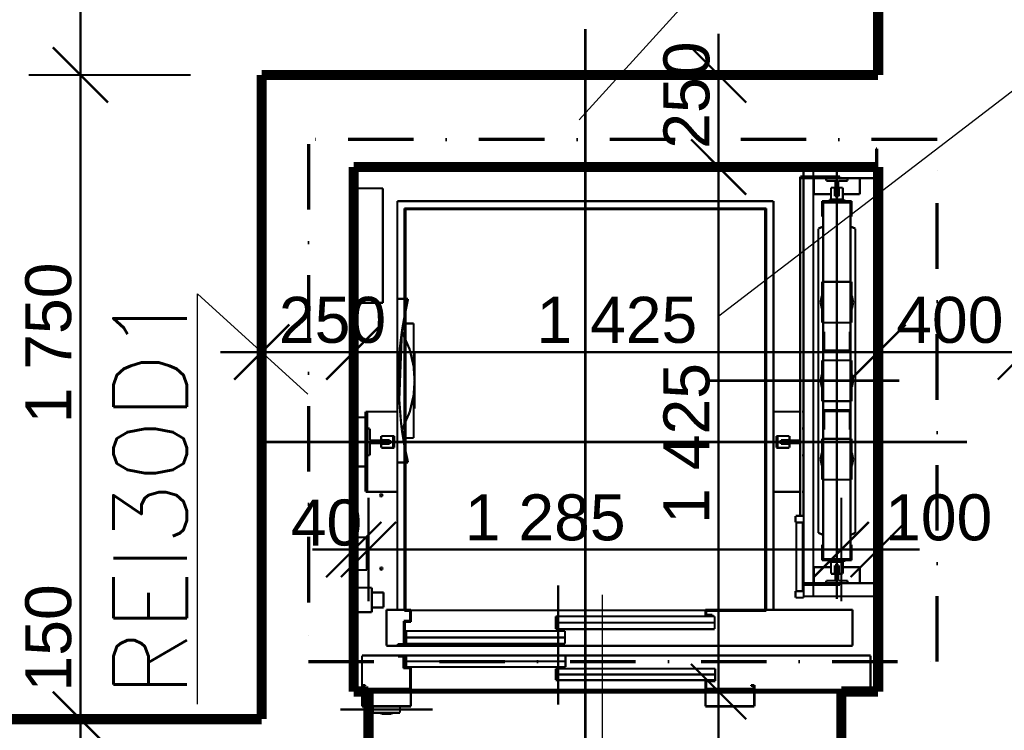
# Model space of a CAD drawing. Extents: x -289843 to 60066, y -44128 to 109843.
# Tile 8 of 61: x -56456 to -53780, y 2252 to 4182. Entities that reach past the tile are written whole.
import ezdxf

# ---------------------------------------------------------------- set-up
doc = ezdxf.new("R2010")
doc.units = 0
doc.header["$MEASUREMENT"] = 0
for name, pattern in [('ACAD_ISO02W100', [7.5, 6, -1.5]), ('ACAD_ISO10W100', [270000, 180000, -45000, 0, -45000]), ('DASHDOT', [355.6, 177.8, -88.9, 0, -88.9])]:
    doc.linetypes.add(name, pattern=pattern)
for name, color, linetype in [('3', 7, 'Continuous'), ('6', 7, 'Continuous'), ('7', 7, 'Continuous'), ('8', 7, 'Continuous'), ('KÓTY', 7, 'Continuous'), ('múry', 7, 'Continuous'), ('PRIEVLAKY', 7, 'Continuous')]:
    doc.layers.add(name, color=color, linetype=linetype)
doc.layers.add('odvod PÚ', color=1, linetype='DASHDOT', lineweight=70)
doc.layers.add('PO VECI', color=1, linetype='Continuous', lineweight=60)
doc.styles.add('GENERATED_STYLE_1', font='arial.ttf')
doc.styles.get("Standard").update_dxf_attribs({"font": 'txt', "bigfont": 'BIGFONT.SHX'})
doc.dimstyles.new('Dimstyle_D87F', dxfattribs={"dimtxt": 125, "dimasz": 142.5, "dimexe": 0.18, "dimexo": 0.3, "dimgap": 0.09, "dimtad": 1, "dimdec": 0, "dimzin": 0, "dimdsep": 46, "dimtxsty": 'GENERATED_STYLE_1', "dimblk": 'ARROWHEAD_6', "dimblk1": 'ARROWHEAD_6', "dimblk2": 'ARROWHEAD_6', "dimcen": 0.09, "dimclrd": 124, "dimclre": 124, "dimclrt": 124, "dimadec": 0, "dimazin": 0, "dimtfac": 1, "dimtdec": 4, "dimtmove": 0, "dimatfit": 0, "dimfxl": 0, "dimtolj": 1, "dimtzin": 0, "dimarcsym": 0})
doc.dimstyles.new('Dimstyle_DE32', dxfattribs={"dimtxt": 125, "dimasz": 142.5, "dimexe": 0.18, "dimexo": 0.3, "dimgap": 0.09, "dimtad": 1, "dimdec": 0, "dimzin": 0, "dimdsep": 46, "dimtxsty": 'GENERATED_STYLE_1', "dimblk": 'ARROWHEAD_6', "dimblk1": 'ARROWHEAD_6', "dimblk2": 'ARROWHEAD_6', "dimcen": 0.09, "dimse1": 1, "dimse2": 1, "dimclrd": 124, "dimclre": 124, "dimclrt": 124, "dimadec": 0, "dimazin": 0, "dimtfac": 1, "dimtdec": 4, "dimtmove": 0, "dimatfit": 0, "dimfxl": 0, "dimtolj": 1, "dimtzin": 0, "dimarcsym": 0})

# ---------------------------------------------------------------- blocks, each defined once
blk = doc.blocks.new('*D378')
at = {"layer": 'KÓTY', "color": 124, "linetype": 'Continuous', "transparency": 16777216, "const_width": 6.17}
for points in [[(-54631.5, 2432.2), (-54481.5, 2282.2)], [(-54256.5, 2357.2), (-54697.2, 2357.2)], [(-54556.5, 2032.2), (-54556.5, 2357.2)], [(-54631.5, 2107.2), (-54481.5, 1957.2)], [(-54256.5, 2032.2), (-54697.2, 2032.2)]]:
    blk.add_lwpolyline(points, dxfattribs=at)
blk = doc.blocks.new('ARROWHEAD_6')
at = {"color": 0, "linetype": 'Continuous'}
for p, q in [((-0.5, -0.5), (0.5, 0.5)), ((0, 0), (-1, 0))]:
    blk.add_line(p, q, dxfattribs=at)
blk = doc.blocks.new('*D379')
at = {"layer": 'KÓTY', "color": 124, "linetype": 'Continuous', "transparency": 16777216, "const_width": 6.17}
for points in [[(-54631.5, 3857.2), (-54481.5, 3707.2)], [(-54415.9, 3782.2), (-54856.5, 3782.2)], [(-54556.5, 2357.2), (-54556.5, 3782.2)], [(-54631.5, 2432.2), (-54481.5, 2282.2)], [(-54256.5, 2357.2), (-54697.2, 2357.2)]]:
    blk.add_lwpolyline(points, dxfattribs=at)
at = {"layer": 'KÓTY', "color": 124, "transparency": 16777216, "style": 'GENERATED_STYLE_1', "oblique": 0}
blk.add_text('1\xa0425', height=125, rotation=90, dxfattribs=at).set_placement((-54581.5, 2812.7))
blk = doc.blocks.new('*D380')
at = {"layer": 'KÓTY', "color": 124, "linetype": 'Continuous', "transparency": 16777216, "const_width": 6.17}
for points in [[(-54556.5, 4032.2), (-54556.5, 4144.7)], [(-54481.5, 3957.2), (-54631.5, 4107.2)], [(-54415.9, 4032.2), (-54856.5, 4032.2)], [(-54556.5, 3782.2), (-54556.5, 4032.2)], [(-54631.5, 3857.2), (-54481.5, 3707.2)], [(-54415.9, 3782.2), (-54856.5, 3782.2)]]:
    blk.add_lwpolyline(points, dxfattribs=at)
at = {"layer": 'KÓTY', "color": 124, "transparency": 16777216, "style": 'GENERATED_STYLE_1', "oblique": 0}
blk.add_text('250', height=125, rotation=90, dxfattribs=at).set_placement((-54581.5, 3831.8))
blk = doc.blocks.new('*D382')
at = {"layer": 'KÓTY', "color": 124, "linetype": 'Continuous', "transparency": 16777216, "const_width": 6.17}
for points in [[(-55548, 2602.2), (-55548, 2883.5)], [(-55508, 2602.2), (-55508, 2883.5)], [(-55623, 2667.9), (-55473, 2817.9)], [(-55433, 2817.9), (-55583, 2667.9)], [(-55660.5, 2742.9), (-55548, 2742.9)], [(-55548, 2742.9), (-55508, 2742.9)]]:
    blk.add_lwpolyline(points, dxfattribs=at)
at = {"layer": 'KÓTY', "color": 124, "transparency": 16777216, "style": 'GENERATED_STYLE_1', "oblique": 0}
blk.add_text('40', height=125, dxfattribs=at).set_placement((-55719.3, 2753.9))
blk = doc.blocks.new('*D383')
at = {"layer": 'KÓTY', "color": 124, "linetype": 'Continuous', "transparency": 16777216, "const_width": 6.17}
for points in [[(-55508, 2602.2), (-55508, 2883.5)], [(-54223, 2602.2), (-54223, 2883.5)], [(-55623, 2667.9), (-55473, 2817.9)], [(-55433, 2817.9), (-55583, 2667.9)], [(-54298, 2667.9), (-54148, 2817.9)], [(-55508, 2742.9), (-54223, 2742.9)]]:
    blk.add_lwpolyline(points, dxfattribs=at)
at = {"layer": 'KÓTY', "color": 124, "transparency": 16777216, "style": 'GENERATED_STYLE_1', "oblique": 0}
blk.add_text('1\xa0285', height=125, dxfattribs=at).set_placement((-55246.2, 2767.9))
blk = doc.blocks.new('*D384')
at = {"layer": 'KÓTY', "color": 124, "linetype": 'Continuous', "transparency": 16777216, "const_width": 6.17}
for points in [[(-54223, 2602.2), (-54223, 2883.5)], [(-54123, 2602.2), (-54123, 2883.5)], [(-54298, 2667.9), (-54148, 2817.9)], [(-54048, 2817.9), (-54198, 2667.9)], [(-54223, 2742.9), (-54123, 2742.9)], [(-54123, 2742.9), (-54010.5, 2742.9)]]:
    blk.add_lwpolyline(points, dxfattribs=at)
at = {"layer": 'KÓTY', "color": 124, "transparency": 16777216, "style": 'GENERATED_STYLE_1', "oblique": 0}
blk.add_text('100', height=125, dxfattribs=at).set_placement((-54104, 2767.9))
blk = doc.blocks.new('*D389')
at = {"layer": 'KÓTY', "color": 124, "linetype": 'Continuous', "transparency": 16777216, "const_width": 6.17}
for points in [[(-56365.9, 2357.2), (-56215.9, 2207.2)], [(-55990.9, 2282.2), (-56431.5, 2282.2)], [(-56290.9, 2132.2), (-56290.9, 2282.2)], [(-56365.9, 2207.2), (-56215.9, 2057.2)], [(-55990.9, 2132.2), (-56431.5, 2132.2)]]:
    blk.add_lwpolyline(points, dxfattribs=at)
blk = doc.blocks.new('*D390')
at = {"layer": 'KÓTY', "color": 124, "linetype": 'Continuous', "transparency": 16777216, "const_width": 6.17}
for points in [[(-56365.9, 4107.2), (-56215.9, 3957.2)], [(-55990.9, 4032.2), (-56431.5, 4032.2)], [(-56290.9, 2282.2), (-56290.9, 4032.2)], [(-56365.9, 2357.2), (-56215.9, 2207.2)], [(-55990.9, 2282.2), (-56431.5, 2282.2)]]:
    blk.add_lwpolyline(points, dxfattribs=at)
at = {"layer": 'KÓTY', "color": 124, "transparency": 16777216, "style": 'GENERATED_STYLE_1', "oblique": 0}
for s, p in [('1\xa0750', (-56315.9, 3085.7)), ('150', (-56315.9, 2357.2))]:
    blk.add_text(s, height=125, rotation=90, dxfattribs=at).set_placement(p)
blk = doc.blocks.new('*D391')
at = {"layer": 'KÓTY', "color": 124, "linetype": 'Continuous', "transparency": 16777216, "const_width": 6.17}
for points in [[(-56290.9, 6832.2), (-56290.9, 6944.7)], [(-56215.9, 6757.2), (-56365.9, 6907.2)], [(-55990.9, 6832.2), (-56431.5, 6832.2)], [(-56290.9, 4032.2), (-56290.9, 6832.2)], [(-56365.9, 4107.2), (-56215.9, 3957.2)], [(-55990.9, 4032.2), (-56431.5, 4032.2)]]:
    blk.add_lwpolyline(points, dxfattribs=at)
at = {"layer": 'KÓTY', "color": 124, "transparency": 16777216, "style": 'GENERATED_STYLE_1', "oblique": 0}
blk.add_text('2\xa0800', height=125, rotation=90, dxfattribs=at).set_placement((-56315.9, 5216.1))
blk = doc.blocks.new('*D599')
at = {"layer": 'KÓTY', "color": 124, "linetype": 'Continuous', "transparency": 16777216, "const_width": 6.17}
for points in [[(-55723, 3354.5), (-55873, 3204.5)], [(-55473, 3354.5), (-55623, 3204.5)], [(-55910.5, 3279.5), (-55798, 3279.5)], [(-55798, 3279.5), (-55548, 3279.5)]]:
    blk.add_lwpolyline(points, dxfattribs=at)
at = {"layer": 'KÓTY', "color": 124, "transparency": 16777216, "style": 'GENERATED_STYLE_1', "oblique": 0}
blk.add_text('250', height=125, dxfattribs=at).set_placement((-55751.4, 3304.5))
blk = doc.blocks.new('*D600')
at = {"layer": 'KÓTY', "color": 124, "linetype": 'Continuous', "transparency": 16777216, "const_width": 6.17}
for points in [[(-55473, 3354.5), (-55623, 3204.5)], [(-54048, 3354.5), (-54198, 3204.5)], [(-55548, 3279.5), (-54123, 3279.5)]]:
    blk.add_lwpolyline(points, dxfattribs=at)
at = {"layer": 'KÓTY', "color": 124, "transparency": 16777216, "style": 'GENERATED_STYLE_1', "oblique": 0}
blk.add_text('1\xa0425', height=125, dxfattribs=at).set_placement((-55051.5, 3304.5))
blk = doc.blocks.new('*D601')
at = {"layer": 'KÓTY', "color": 124, "linetype": 'Continuous', "transparency": 16777216, "const_width": 6.17}
for points in [[(-54048, 3354.5), (-54198, 3204.5)], [(-53798, 3204.5), (-53648, 3354.5)], [(-54123, 3279.5), (-53723, 3279.5)], [(-53723, 3279.5), (-53610.5, 3279.5)]]:
    blk.add_lwpolyline(points, dxfattribs=at)
at = {"layer": 'KÓTY', "color": 124, "transparency": 16777216, "style": 'GENERATED_STYLE_1', "oblique": 0}
blk.add_text('400', height=125, dxfattribs=at).set_placement((-54073.8, 3304.5))
blk = doc.blocks.new('DIM_2014', base_point=(-54556.5, 2032.2))
at = {"layer": 'KÓTY', "color": 124, "linetype": 'Continuous'}
for p1, p2, distance, picture, middle in [((-54760.5, 3782.2), (-54760.5, 4032.2), -203.9, '*D380', (-54644, 3880)), ((-54223, 2032.2), (-54223, 2357.2), 333.6, '*D378', (-54644, 2008.8))]:
    dim = blk.add_aligned_dim(p1=p1, p2=p2, distance=distance, dimstyle='Dimstyle_D87F', dxfattribs=at)
    dim.commit()
    dim.dimension.update_dxf_attribs({"geometry": picture, "text_midpoint": middle, "text_rotation": 90})
dim = blk.add_linear_dim(base=(-54556.5, 2032.2), p1=(-54223, 2357.2), p2=(-54760.5, 3782.2), angle=90, dimstyle='Dimstyle_D87F', dxfattribs=at)
dim.commit()
dim.dimension.update_dxf_attribs({"geometry": '*D379', "text_midpoint": (-54644, 2860.9), "text_rotation": 90})
blk = doc.blocks.new('DIM_2015', base_point=(-55508, 2742.9))
at = {"layer": 'KÓTY', "color": 124, "linetype": 'Continuous'}
for p1, p2, picture, middle in [((-55508, 2357.2), (-54223, 2357.2), '*D383', (-55198, 2830.4)), ((-54223, 2357.2), (-54123, 2357.2), '*D384', (-54055.8, 2830.4)), ((-55548, 2357.2), (-55508, 2357.2), '*D382', (-55671, 2816.4))]:
    dim = blk.add_aligned_dim(p1=p1, p2=p2, distance=385.7, dimstyle='Dimstyle_D87F', dxfattribs=at)
    dim.commit()
    dim.dimension.update_dxf_attribs({"geometry": picture, "text_midpoint": middle})
blk = doc.blocks.new('DIM_2016', base_point=(-56290.9, 2032.2))
at = {"layer": 'KÓTY', "color": 124, "linetype": 'Continuous'}
for p1, p2, picture, middle in [((-55798, 4032.2), (-53723, 6832.2), '*D391', (-56378.4, 5264.3)), ((-64873, 2132.2), (-55798, 2282.2), '*D389', (-56378.4, 2405.4))]:
    dim = blk.add_linear_dim(base=(-56290.9, 2032.2), p1=p1, p2=p2, angle=90, dimstyle='Dimstyle_D87F', dxfattribs=at)
    dim.commit()
    dim.dimension.update_dxf_attribs({"geometry": picture, "text_midpoint": middle, "text_rotation": 90})
dim = blk.add_aligned_dim(p1=(-55798, 2282.2), p2=(-55798, 4032.2), distance=492.9, dimstyle='Dimstyle_D87F', dxfattribs=at)
dim.commit()
dim.dimension.update_dxf_attribs({"geometry": '*D390', "text_midpoint": (-56378.4, 3133.9), "text_rotation": 90})
blk = doc.blocks.new('DIM_2051', base_point=(-55548, 3279.5))
at = {"layer": 'KÓTY', "color": 124, "linetype": 'Continuous'}
dim = blk.add_linear_dim(base=(-55548, 3279.5), p1=(-55548, 3032.2), p2=(-54123, 7507.2), dimstyle='Dimstyle_DE32', dxfattribs=at)
dim.commit()
dim.dimension.update_dxf_attribs({"geometry": '*D600', "text_midpoint": (-55003.3, 3367)})
for p1, p2, distance, picture, middle in [((-54123, 7507.2), (-53723, 7507.2), -4227.6, '*D601', (-54025.6, 3367)), ((-55798, 3032.2), (-55548, 3032.2), 247.4, '*D599', (-55703.2, 3367))]:
    dim = blk.add_aligned_dim(p1=p1, p2=p2, distance=distance, dimstyle='Dimstyle_DE32', dxfattribs=at)
    dim.commit()
    dim.dimension.update_dxf_attribs({"geometry": picture, "text_midpoint": middle})

msp = doc.modelspace()

# ---------------------------------------------------------------- linework, layer by layer
at = {"layer": '3', "color": 7, "linetype": 'ACAD_ISO02W100', "const_width": 6}
for points in [[(-54275.1, 3470.5), (-54272.4, 3470.5)], [(-54275.1, 3359.4), (-54275.1, 3470.5)], [(-54272.4, 3470.5), (-54197.8, 3470.5)], [(-54272.4, 3359.4), (-54272.4, 3470.5)], [(-54272.4, 3470.5), (-54272.4, 3359.4)], [(-54197.8, 3470.5), (-54195.1, 3470.5)], [(-54197.8, 3359.4), (-54197.8, 3470.5)], [(-54197.8, 3470.5), (-54197.8, 3359.4)], [(-54195.1, 3470.5), (-54195.1, 3359.4)], [(-54279.5, 3414.9), (-54276.1, 3431.9)], [(-54276.1, 3431.9), (-54275.1, 3433.5)], [(-54195.1, 3433.5), (-54194, 3431.9)], [(-54194, 3431.9), (-54190.6, 3414.9)], [(-54276.1, 3397.9), (-54279.5, 3414.9)], [(-54275.1, 3396.3), (-54276.1, 3397.9)], [(-54194, 3397.9), (-54195.1, 3396.3)], [(-54190.6, 3414.9), (-54194, 3397.9)], [(-54272.4, 3359.4), (-54275.1, 3359.4)], [(-54197.8, 3359.4), (-54272.4, 3359.4)], [(-54195.1, 3359.4), (-54197.8, 3359.4)], [(-54275.1, 3257.1), (-54272.4, 3257.1)], [(-54275.1, 3146), (-54275.1, 3257.1)], [(-54272.4, 3257.1), (-54197.8, 3257.1)], [(-54272.4, 3146), (-54272.4, 3257.1)], [(-54272.4, 3257.1), (-54272.4, 3146)], [(-54197.8, 3257.1), (-54195.1, 3257.1)], [(-54197.8, 3146), (-54197.8, 3257.1)], [(-54197.8, 3257.1), (-54197.8, 3146)], [(-54195.1, 3257.1), (-54195.1, 3146)], [(-54279.5, 3201.6), (-54276.1, 3218.6)], [(-54276.1, 3218.6), (-54275.1, 3220.2)], [(-54195.1, 3220.2), (-54194, 3218.6)], [(-54194, 3218.6), (-54190.6, 3201.6)], [(-54276.1, 3184.6), (-54279.5, 3201.6)], [(-54275.1, 3183), (-54276.1, 3184.6)], [(-54194, 3184.6), (-54195.1, 3183)], [(-54190.6, 3201.6), (-54194, 3184.6)], [(-54272.4, 3146), (-54275.1, 3146)], [(-54197.8, 3146), (-54272.4, 3146)], [(-54195.1, 3146), (-54197.8, 3146)], [(-54275.1, 3043.8), (-54272.4, 3043.8)], [(-54275.1, 2932.7), (-54275.1, 3043.8)], [(-54272.4, 3043.8), (-54197.8, 3043.8)], [(-54272.4, 2932.7), (-54272.4, 3043.8)], [(-54272.4, 3043.8), (-54272.4, 2932.7)], [(-54197.8, 3043.8), (-54195.1, 3043.8)], [(-54197.8, 2932.7), (-54197.8, 3043.8)], [(-54197.8, 3043.8), (-54197.8, 2932.7)], [(-54195.1, 3043.8), (-54195.1, 2932.7)], [(-54279.5, 2988.3), (-54276.1, 3005.3)], [(-54276.1, 3005.3), (-54275.1, 3006.9)], [(-54195.1, 3006.9), (-54194, 3005.3)], [(-54194, 3005.3), (-54190.6, 2988.3)], [(-54276.1, 2971.3), (-54279.5, 2988.3)], [(-54275.1, 2969.7), (-54276.1, 2971.3)], [(-54194, 2971.3), (-54195.1, 2969.7)], [(-54190.6, 2988.3), (-54194, 2971.3)], [(-54272.4, 2932.7), (-54275.1, 2932.7)], [(-54197.8, 2932.7), (-54272.4, 2932.7)], [(-54195.1, 2932.7), (-54197.8, 2932.7)]]:
    msp.add_lwpolyline(points, dxfattribs=at)
at = {"layer": '6', "color": 7, "linetype": 'Continuous', "const_width": 6}
for points in [[(-54128.4, 3730), (-54128.4, 3832.3)], [(-54128.4, 3832.3), (-54125.8, 3832.3)], [(-54125.8, 3832.3), (-54125.8, 3730)], [(-54325.8, 3756.3), (-54325.8, 3787.4)], [(-54325.8, 3787.4), (-54299.1, 3787.4)], [(-54299.1, 3756.3), (-54299.1, 3787.4)], [(-54299.1, 3787.4), (-54132, 3787.4)], [(-54299.1, 3787.4), (-54299.1, 3756.3)], [(-54132, 3787.4), (-54132, 3751.8)], [(-54132, 3725.1), (-54132, 3778.5)], [(-54132, 3778.5), (-54128.4, 3778.5)], [(-54128.4, 3778.5), (-54128.4, 3725.1)], [(-55548, 3768.7), (-55545.3, 3768.7)], [(-55548, 3724.3), (-55548, 3768.7)], [(-55548, 3768.7), (-55545.3, 3768.7)], [(-55545.3, 3768.7), (-55545.3, 3724.3)], [(-54334.6, 3751.8), (-54334.6, 3756.3)], [(-54334.6, 3756.3), (-54226.2, 3756.3)], [(-54334.6, 2834.5), (-54334.6, 3751.8)], [(-54334.6, 3751.8), (-54330.2, 3751.8)], [(-54226.2, 3751.8), (-54334.6, 3751.8)], [(-54325.8, 2834.5), (-54325.8, 3751.8)], [(-54299.1, 3751.8), (-54299.1, 2651.4)], [(-54297.3, 3708.3), (-54297.3, 3751.8)], [(-54264, 3744.7), (-54264, 3751.8)], [(-54264, 3751.8), (-54206.2, 3751.8)], [(-54238.6, 3744.7), (-54264, 3744.7)], [(-54238.6, 3703.8), (-54238.6, 3744.7)], [(-54231.5, 3744.7), (-54231.5, 3703.8)], [(-54206.2, 3744.7), (-54231.5, 3744.7)], [(-54226.2, 3756.3), (-54226.2, 3751.8)], [(-54132, 3751.8), (-54226.2, 3751.8)], [(-54206.2, 3751.8), (-54206.2, 3744.7)], [(-54172.9, 3751.8), (-54172.9, 3708.3)], [(-55548, 3724.3), (-55468.9, 3724.3)], [(-55548, 3413.1), (-55548, 3724.3)], [(-55548, 3724.3), (-55468.9, 3724.3)], [(-55468.9, 3724.3), (-55468.9, 3413.1)], [(-55468.9, 3724.3), (-55468.9, 3413.1)], [(-54251.1, 3726), (-54240.4, 3726)], [(-54251.1, 3694), (-54251.1, 3726)], [(-54240.4, 3726), (-54240.4, 3702.9)], [(-54229.8, 3726), (-54219.1, 3726)], [(-54229.8, 3702.9), (-54229.8, 3726)], [(-54219.1, 3726), (-54219.1, 3694)], [(-54128.4, 3725.1), (-54132, 3725.1)], [(-54125.8, 3730), (-54128.4, 3730)], [(-54125.8, 3730), (-54125.8, 2673.2)], [(-54251.1, 3708.3), (-54297.3, 3708.3)], [(-54275.1, 3646.9), (-54275.1, 3689.6)], [(-54275.1, 3689.6), (-54195.1, 3689.6)], [(-54254.6, 3694.5), (-54251.1, 3694.5)], [(-54254.6, 3689.6), (-54254.6, 3694.5)], [(-54219.1, 3694), (-54251.1, 3694)], [(-54219.1, 3690.9), (-54251.1, 3690.9)], [(-54251.1, 3690.9), (-54251.1, 3689.6)], [(-54251.1, 3690.5), (-54251.1, 3690.9)], [(-54249.9, 3690.5), (-54251.1, 3690.5)], [(-54246.4, 3690.5), (-54249.9, 3690.5)], [(-54241.2, 3690.5), (-54246.4, 3690.5)], [(-54235.1, 3690.5), (-54241.2, 3690.5)], [(-54238.6, 3708.3), (-54240.4, 3708.3)], [(-54240.4, 3702.9), (-54229.8, 3702.9)], [(-54231.5, 3703.8), (-54238.6, 3703.8)], [(-54229, 3690.5), (-54235.1, 3690.5)], [(-54229.8, 3708.3), (-54231.5, 3708.3)], [(-54223.8, 3690.5), (-54229, 3690.5)], [(-54220.3, 3690.5), (-54223.8, 3690.5)], [(-54219.1, 3690.5), (-54220.3, 3690.5)], [(-54172.9, 3708.3), (-54219.1, 3708.3)], [(-54219.1, 3694.5), (-54215.5, 3694.5)], [(-54219.1, 3689.6), (-54219.1, 3690.9)], [(-54219.1, 3690.9), (-54219.1, 3690.5)], [(-54215.5, 3694.5), (-54215.5, 3689.6)], [(-54195.1, 3689.6), (-54195.1, 3646.9)], [(-55429.7, 3689.4), (-54407.5, 3689.4)], [(-55429.7, 3423.8), (-55429.7, 3689.4)], [(-55410.2, 3669.8), (-54427.1, 3669.8)], [(-55410.2, 2576.7), (-55410.2, 3669.8)], [(-54429.8, 3667.2), (-55407.5, 3667.2)], [(-55407.5, 3667.2), (-55407.5, 2579.4)], [(-54429.8, 2576.7), (-54429.8, 3667.2)], [(-54427.1, 3669.8), (-54427.1, 2576.7)], [(-54407.5, 3689.4), (-54407.5, 2579.4)], [(-54272.4, 3686.9), (-54272.4, 3646.9)], [(-54197.8, 3686.9), (-54272.4, 3686.9)], [(-54272.4, 3686), (-54197.8, 3686)], [(-54272.4, 3334.9), (-54272.4, 3686)], [(-54254.6, 3686), (-54254.6, 3686.9)], [(-54251.1, 3686.9), (-54251.1, 3686)], [(-54219.1, 3686), (-54219.1, 3686.9)], [(-54215.5, 3686.9), (-54215.5, 3686)], [(-54197.8, 3646.9), (-54197.8, 3686.9)], [(-54197.8, 3686), (-54197.8, 3334.9)], [(-54272.4, 3646.9), (-54275.1, 3646.9)], [(-54195.1, 3646.9), (-54197.8, 3646.9)], [(-54285.3, 3614.9), (-54272.4, 3620.5)], [(-54285.3, 2788.3), (-54285.3, 3614.9)], [(-54197.8, 3620.5), (-54184.9, 3614.9)], [(-54184.9, 3614.9), (-54184.9, 2788.3)], [(-55429.7, 2979.4), (-55429.7, 3423.8)], [(-55429.7, 3423.8), (-55410.2, 3423.8)], [(-55407.5, 3423.8), (-55400.4, 3423.8)], [(-55400.4, 3423.8), (-55407.5, 3388.3)], [(-55468.9, 3413.1), (-55548, 3413.1)], [(-55548, 3368.7), (-55548, 3413.1)], [(-55468.9, 3413.1), (-55548, 3413.1)], [(-55548, 3368.7), (-55548, 3413.1)], [(-55545.3, 3413.1), (-55545.3, 3368.7)], [(-55545.3, 3368.7), (-55548, 3368.7)], [(-55545.3, 3368.7), (-55548, 3368.7)], [(-55410.2, 3374.9), (-55412, 3366)], [(-55407.1, 3390.5), (-55407.1, 3357.1)], [(-55412, 3366), (-55417.3, 3334.9)], [(-55413.5, 3357.1), (-55410.2, 3357.1)], [(-55410.2, 3357.1), (-55413.5, 3357.1)], [(-55407.5, 3357.1), (-55385.3, 3357.1)], [(-55407.1, 3357.1), (-55407.5, 3357.1)], [(-55385.3, 3357.1), (-55385.3, 3240.7)], [(-55424.4, 3150), (-55417.3, 3334.9)], [(-55417.3, 3334.9), (-55422.6, 3291.4)], [(-55417.3, 3334.9), (-55410.2, 3318.9)], [(-54272.4, 3281.6), (-54272.4, 3334.9)], [(-54272.4, 3334.9), (-54269.8, 3334.9)], [(-54269.8, 3334.9), (-54269.8, 3284.3)], [(-54200.4, 3284.3), (-54200.4, 3334.9)], [(-54200.4, 3334.9), (-54197.8, 3334.9)], [(-54197.8, 3334.9), (-54197.8, 3281.6)], [(-55422.6, 3291.4), (-55426.2, 3223.8)], [(-55407.5, 3312.9), (-55396, 3286.9)], [(-55396, 3286.9), (-55385.3, 3240.7)], [(-55385.3, 3277.1), (-55383.1, 3277.1)], [(-55385.3, 3268.3), (-55383.1, 3268.3)], [(-55383.1, 3277.1), (-55383.1, 3268.3)], [(-55383.1, 3268.3), (-55383.1, 3208.1)], [(-54272.4, 3121.6), (-54272.4, 3281.6)], [(-54197.8, 3281.6), (-54272.4, 3281.6)], [(-54269.8, 3284.3), (-54200.4, 3284.3)], [(-54197.8, 3281.6), (-54197.8, 3121.6)], [(-55385.3, 3240.7), (-55382.6, 3201.6)], [(-55426.2, 3223.8), (-55427.1, 3201.6)], [(-55427.1, 3201.6), (-55424.4, 3150)], [(-55382.6, 3201.6), (-55385.3, 3162.5)], [(-55383.1, 3195.1), (-55383.1, 3134.9)], [(-55385.3, 3162.5), (-55396, 3116.3)], [(-55385.3, 3162.5), (-55385.3, 3046)], [(-55424.4, 3150), (-55420, 3093.1)], [(-55420, 3093.1), (-55424.4, 3150)], [(-55383.1, 3134.9), (-55385.3, 3134.9)], [(-55383.1, 3134.9), (-55383.1, 3126)], [(-55548, 3102), (-55516, 3102)], [(-55548, 2968.7), (-55548, 3102)], [(-55516, 3117.6), (-55511.5, 3117.6)], [(-55516, 3102), (-55516, 3117.6)], [(-55516, 3102), (-55511.5, 3102)], [(-55516, 2968.7), (-55516, 3102)], [(-55516, 3102), (-55516, 2968.7)], [(-55511.5, 3117.6), (-55429.7, 3117.6)], [(-55511.5, 3071.8), (-55511.5, 3117.6)], [(-55511.5, 3117.6), (-55511.5, 3102)], [(-55511.5, 3102), (-55511.5, 2968.7)], [(-55396, 3116.3), (-55407.5, 3090.3)], [(-55383.1, 3126), (-55385.3, 3126)], [(-54407.5, 3117.6), (-54334.6, 3117.6)], [(-54330.2, 3117.6), (-54325.8, 3117.6)], [(-54325.8, 3117.6), (-54325.8, 3071.8)], [(-54272.4, 3121.6), (-54197.8, 3121.6)], [(-54272.4, 3068.3), (-54272.4, 3121.6)], [(-54200.4, 3118.9), (-54269.8, 3118.9)], [(-54269.8, 3118.9), (-54269.8, 3068.3)], [(-54200.4, 3068.3), (-54200.4, 3118.9)], [(-54197.8, 3121.6), (-54197.8, 3068.3)], [(-55420, 3093.1), (-55417.3, 3068.3)], [(-55417.3, 3068.3), (-55420, 3093.1)], [(-55410.2, 3084.3), (-55417.3, 3068.3)], [(-55511.5, 2998.9), (-55511.5, 3071.8)], [(-55511.5, 3071.8), (-55504.4, 3071.8)], [(-55504.4, 3071.8), (-55504.4, 3039.4)], [(-55473.3, 3040.7), (-55473.3, 3051.4)], [(-55473.3, 3051.4), (-55441.3, 3051.4)], [(-55441.3, 3051.4), (-55441.3, 3019.4)], [(-55441.3, 3051.4), (-55437.7, 3051.4)], [(-55437.7, 3051.4), (-55437.7, 3050.2)], [(-55437.7, 3050.2), (-55437.7, 3046.7)], [(-55417.3, 3068.3), (-55410.2, 3023.8)], [(-54399.5, 3050.2), (-54399.5, 3051.4)], [(-54399.5, 3051.4), (-54396, 3051.4)], [(-54399.5, 3046.7), (-54399.5, 3050.2)], [(-54396, 3051.4), (-54364, 3051.4)], [(-54396, 3019.4), (-54396, 3051.4)], [(-54364, 3051.4), (-54364, 3040.7)], [(-54330.2, 3071.8), (-54325.8, 3071.8)], [(-54325.8, 3071.8), (-54325.8, 2998.9)], [(-54272.4, 2717.2), (-54272.4, 3068.3)], [(-54269.8, 3068.3), (-54272.4, 3068.3)], [(-54197.8, 3068.3), (-54200.4, 3068.3)], [(-54197.8, 3068.3), (-54197.8, 2717.2)], [(-55504.4, 3039.4), (-55451.1, 3039.4)], [(-55451.1, 3031.4), (-55504.4, 3031.4)], [(-55504.4, 3031.4), (-55504.4, 2998.9)], [(-55450.2, 3040.7), (-55473.3, 3040.7)], [(-55473.3, 3019.4), (-55473.3, 3030)], [(-55473.3, 3030), (-55450.2, 3030)], [(-55451.1, 3039.4), (-55451.1, 3031.4)], [(-55450.2, 3030), (-55450.2, 3040.7)], [(-55437.7, 3046.7), (-55437.7, 3041.5)], [(-55437.7, 3041.5), (-55437.7, 3035.4)], [(-55437.7, 3035.4), (-55437.7, 3029.2)], [(-55437.7, 3029.2), (-55437.7, 3024.1)], [(-55437.7, 3024.1), (-55437.7, 3020.6)], [(-55410.2, 3046), (-55413.7, 3046)], [(-55413.7, 3046), (-55410.2, 3046)], [(-55385.3, 3046), (-55407.5, 3046)], [(-55407.5, 3046), (-55407.1, 3046)], [(-55407.1, 3046), (-55407.1, 3009.7)], [(-54399.5, 3041.5), (-54399.5, 3046.7)], [(-54399.5, 3035.4), (-54399.5, 3041.5)], [(-54399.5, 3029.2), (-54399.5, 3035.4)], [(-54399.5, 3024.1), (-54399.5, 3029.2)], [(-54399.5, 3020.6), (-54399.5, 3024.1)], [(-54364, 3040.7), (-54387.1, 3040.7)], [(-54387.1, 3040.7), (-54387.1, 3030)], [(-54387.1, 3030), (-54364, 3030)], [(-54386.2, 3031.4), (-54386.2, 3039.4)], [(-54386.2, 3039.4), (-54334.6, 3039.4)], [(-54334.6, 3031.4), (-54386.2, 3031.4)], [(-54364, 3030), (-54364, 3019.4)], [(-55504.4, 2998.9), (-55511.5, 2998.9)], [(-55511.5, 2899.8), (-55511.5, 2998.9)], [(-55441.3, 3019.4), (-55473.3, 3019.4)], [(-55437.7, 3019.4), (-55441.3, 3019.4)], [(-55437.7, 3020.6), (-55437.7, 3019.4)], [(-55407.5, 3011.7), (-55400.4, 2979.4)], [(-54399.5, 3019.4), (-54399.5, 3020.6)], [(-54396, 3019.4), (-54399.5, 3019.4)], [(-54364, 3019.4), (-54396, 3019.4)], [(-54325.8, 2998.9), (-54330.2, 2998.9)], [(-54325.8, 2998.9), (-54325.8, 2899.8)], [(-55516, 2968.7), (-55548, 2968.7)], [(-55511.5, 2968.7), (-55516, 2968.7)], [(-55516, 2899.8), (-55516, 2968.7)], [(-55511.5, 2968.7), (-55511.5, 2899.8)], [(-55429.7, 2579.4), (-55429.7, 2979.4)], [(-55410.2, 2979.4), (-55429.7, 2979.4)], [(-55400.4, 2979.4), (-55407.5, 2979.4)], [(-55511.5, 2899.8), (-55516, 2899.8)], [(-55429.7, 2899.8), (-55511.5, 2899.8)], [(-55476.9, 2890.5), (-55476.6, 2891.8)], [(-55476.6, 2889.1), (-55476.9, 2890.5)], [(-55476.6, 2891.8), (-55475.8, 2893)], [(-55475.8, 2888), (-55476.6, 2889.1)], [(-55475.8, 2893), (-55474.7, 2893.8)], [(-55474.7, 2887.2), (-55475.8, 2888)], [(-55474.7, 2893.8), (-55473.3, 2894)], [(-55473.3, 2886.9), (-55474.7, 2887.2)], [(-55473.3, 2894), (-55471.9, 2893.8)], [(-55471.9, 2887.2), (-55473.3, 2886.9)], [(-55471.9, 2893.8), (-55470.8, 2893)], [(-55470.8, 2888), (-55471.9, 2887.2)], [(-55470.8, 2893), (-55470, 2891.8)], [(-55470, 2889.1), (-55470.8, 2888)], [(-55470, 2891.8), (-55469.7, 2890.5)], [(-55469.7, 2890.5), (-55470, 2889.1)], [(-54334.6, 2899.8), (-54407.5, 2899.8)], [(-54325.8, 2899.8), (-54330.2, 2899.8)], [(-54347.5, 2816.7), (-54347.5, 2834.5)], [(-54347.5, 2834.5), (-54325.3, 2834.5)], [(-54347.5, 2816.7), (-54347.5, 2834.5)], [(-54347.5, 2834.5), (-54325.3, 2834.5)], [(-54325.3, 2834.5), (-54325.3, 2816.7)], [(-54325.3, 2834.5), (-54325.3, 2816.7)], [(-54325.3, 2816.7), (-54347.5, 2816.7)], [(-54325.3, 2816.7), (-54347.5, 2816.7)], [(-54345.3, 2630), (-54345.3, 2816.7)], [(-54345.3, 2816.7), (-54327.5, 2816.7)], [(-54345.3, 2630), (-54345.3, 2816.7)], [(-54345.3, 2816.7), (-54327.5, 2816.7)], [(-54327.5, 2816.7), (-54327.5, 2630)], [(-54327.5, 2816.7), (-54327.5, 2630)], [(-54325.8, 2651.4), (-54325.8, 2816.7)], [(-54272.4, 2782.7), (-54285.3, 2788.3)], [(-54184.9, 2788.3), (-54197.8, 2782.7)], [(-55548, 2776.3), (-55512.4, 2776.3)], [(-55548, 2687.4), (-55548, 2776.3)], [(-55548, 2776.3), (-55512.4, 2776.3)], [(-55548, 2687.4), (-55548, 2776.3)], [(-55512.4, 2776.3), (-55512.4, 2687.4)], [(-55512.4, 2776.3), (-55512.4, 2687.4)], [(-54275.1, 2756.3), (-54272.4, 2756.3)], [(-54275.1, 2713.6), (-54275.1, 2756.3)], [(-54272.4, 2756.3), (-54272.4, 2716.3)], [(-54197.8, 2756.3), (-54195.1, 2756.3)], [(-54197.8, 2716.3), (-54197.8, 2756.3)], [(-54195.1, 2756.3), (-54195.1, 2713.6)], [(-54195.1, 2713.6), (-54275.1, 2713.6)], [(-54197.8, 2717.2), (-54272.4, 2717.2)], [(-54272.4, 2716.3), (-54197.8, 2716.3)], [(-54254.6, 2716.3), (-54254.6, 2717.2)], [(-54254.6, 2708.7), (-54254.6, 2713.6)], [(-54251.1, 2708.7), (-54254.6, 2708.7)], [(-54251.1, 2717.2), (-54251.1, 2716.3)], [(-54251.1, 2713.6), (-54251.1, 2712.3)], [(-54251.1, 2712.3), (-54251.1, 2712.7)], [(-54251.1, 2712.7), (-54249.9, 2712.7)], [(-54251.1, 2712.3), (-54219.1, 2712.3)], [(-54251.1, 2709.2), (-54219.1, 2709.2)], [(-54251.1, 2677.2), (-54251.1, 2709.2)], [(-54249.9, 2712.7), (-54246.4, 2712.7)], [(-54246.4, 2712.7), (-54241.2, 2712.7)], [(-54241.2, 2712.7), (-54235.1, 2712.7)], [(-54229.8, 2700.3), (-54240.4, 2700.3)], [(-54240.4, 2700.3), (-54240.4, 2677.2)], [(-54235.1, 2712.7), (-54229, 2712.7)], [(-54229.8, 2677.2), (-54229.8, 2700.3)], [(-54229, 2712.7), (-54223.8, 2712.7)], [(-54223.8, 2712.7), (-54220.3, 2712.7)], [(-54220.3, 2712.7), (-54219.1, 2712.7)], [(-54219.1, 2716.3), (-54219.1, 2717.2)], [(-54219.1, 2712.3), (-54219.1, 2713.6)], [(-54219.1, 2712.7), (-54219.1, 2712.3)], [(-54219.1, 2709.2), (-54219.1, 2677.2)], [(-54215.5, 2708.7), (-54219.1, 2708.7)], [(-54215.5, 2717.2), (-54215.5, 2716.3)], [(-54215.5, 2713.6), (-54215.5, 2708.7)], [(-55548, 2639.4), (-55548, 2687.4)], [(-55512.4, 2687.4), (-55548, 2687.4)], [(-55512.4, 2687.4), (-55548, 2687.4)], [(-55476.9, 2691.4), (-55476.6, 2692.7)], [(-55476.6, 2690), (-55476.9, 2691.4)], [(-55476.6, 2692.7), (-55475.8, 2693.9)], [(-55475.8, 2688.9), (-55476.6, 2690)], [(-55475.8, 2693.9), (-55474.7, 2694.7)], [(-55474.7, 2688.1), (-55475.8, 2688.9)], [(-55474.7, 2694.7), (-55473.3, 2694.9)], [(-55473.3, 2687.8), (-55474.7, 2688.1)], [(-55473.3, 2694.9), (-55471.9, 2694.7)], [(-55471.9, 2688.1), (-55473.3, 2687.8)], [(-55471.9, 2694.7), (-55470.8, 2693.9)], [(-55470.8, 2688.9), (-55471.9, 2688.1)], [(-55470.8, 2693.9), (-55470, 2692.7)], [(-55470, 2690), (-55470.8, 2688.9)], [(-55470, 2692.7), (-55469.7, 2691.4)], [(-55469.7, 2691.4), (-55470, 2690)], [(-54297.3, 2651.4), (-54297.3, 2694.9)], [(-54297.3, 2694.9), (-54251.1, 2694.9)], [(-54240.4, 2677.2), (-54251.1, 2677.2)], [(-54240.4, 2694.9), (-54238.6, 2694.9)], [(-54238.6, 2658.5), (-54238.6, 2699.4)], [(-54238.6, 2699.4), (-54231.5, 2699.4)], [(-54231.5, 2699.4), (-54231.5, 2658.5)], [(-54231.5, 2694.9), (-54229.8, 2694.9)], [(-54219.1, 2677.2), (-54229.8, 2677.2)], [(-54219.1, 2694.9), (-54172.9, 2694.9)], [(-54172.9, 2694.9), (-54172.9, 2651.4)], [(-54132, 2620.3), (-54132, 2673.6)], [(-54132, 2673.6), (-54128.4, 2673.6)], [(-54128.4, 2673.6), (-54128.4, 2620.3)], [(-54128.4, 2570.9), (-54128.4, 2673.2)], [(-54128.4, 2673.2), (-54125.8, 2673.2)], [(-54125.8, 2673.2), (-54125.8, 2570.9)], [(-54327.5, 2651.4), (-54226.2, 2651.4)], [(-54226.2, 2646.9), (-54327.5, 2646.9)], [(-54325.8, 2630), (-54325.8, 2646.9)], [(-54299.1, 2615.8), (-54299.1, 2646.9)], [(-54299.1, 2646.9), (-54299.1, 2615.8)], [(-54264, 2651.4), (-54264, 2658.5)], [(-54264, 2658.5), (-54238.6, 2658.5)], [(-54206.2, 2651.4), (-54264, 2651.4)], [(-54231.5, 2658.5), (-54206.2, 2658.5)], [(-54226.2, 2651.4), (-54226.2, 2646.9)], [(-54226.2, 2651.4), (-54132, 2651.4)], [(-54206.2, 2658.5), (-54206.2, 2651.4)], [(-54132, 2651.4), (-54132, 2615.8)], [(-55548, 2639.4), (-55499.1, 2639.4)], [(-55548, 2572.7), (-55548, 2639.4)], [(-55548, 2639.4), (-55499.1, 2639.4)], [(-55548, 2572.7), (-55548, 2639.4)], [(-55499.1, 2639.4), (-55499.1, 2572.7)], [(-55499.1, 2639.4), (-55499.1, 2572.7)], [(-55499.1, 2626.5), (-55467.1, 2626.5)], [(-55499.1, 2626.5), (-55467.1, 2626.5)], [(-55467.1, 2626.5), (-55467.1, 2624.9)], [(-55467.1, 2626.5), (-55467.1, 2624.9)], [(-55467.1, 2624.9), (-55467.1, 2620.5)], [(-55467.1, 2624.9), (-55467.1, 2620.5)], [(-55467.1, 2620.5), (-55467.1, 2613.9)], [(-55467.1, 2620.5), (-55467.1, 2613.9)], [(-54347.5, 2612.3), (-54347.5, 2630)], [(-54347.5, 2630), (-54325.3, 2630)], [(-54347.5, 2612.3), (-54347.5, 2630)], [(-54347.5, 2630), (-54325.3, 2630)], [(-54327.5, 2630), (-54345.3, 2630)], [(-54327.5, 2630), (-54345.3, 2630)], [(-54325.3, 2630), (-54325.3, 2612.3)], [(-54325.3, 2630), (-54325.3, 2612.3)], [(-54128.4, 2620.3), (-54132, 2620.3)], [(-55467.1, 2613.9), (-55467.1, 2606)], [(-55467.1, 2613.9), (-55467.1, 2606)], [(-55467.1, 2606), (-55467.1, 2598.2)], [(-55467.1, 2606), (-55467.1, 2598.2)], [(-55467.1, 2598.2), (-55467.1, 2591.6)], [(-55467.1, 2598.2), (-55467.1, 2591.6)], [(-54325.3, 2612.3), (-54347.5, 2612.3)], [(-54325.3, 2612.3), (-54347.5, 2612.3)], [(-54299.1, 2615.8), (-54325.3, 2615.8)], [(-54132, 2615.8), (-54299.1, 2615.8)], [(-55499.1, 2572.7), (-55548, 2572.7)], [(-55499.1, 2572.7), (-55548, 2572.7)], [(-55467.1, 2585.6), (-55499.1, 2585.6)], [(-55467.1, 2585.6), (-55499.1, 2585.6)], [(-55467.1, 2591.6), (-55467.1, 2587.2)], [(-55467.1, 2591.6), (-55467.1, 2587.2)], [(-55467.1, 2587.2), (-55467.1, 2585.6)], [(-55467.1, 2587.2), (-55467.1, 2585.6)], [(-55459.1, 2481.6), (-55459.1, 2579.4)], [(-55459.1, 2579.4), (-55410.2, 2579.4)], [(-55410.2, 2579.4), (-55429.7, 2579.4)], [(-55395.1, 2576.7), (-55410.2, 2576.7)], [(-55407.5, 2579.4), (-55392.4, 2579.4)], [(-55395.1, 2549.2), (-55395.1, 2576.7)], [(-55392.4, 2579.4), (-55392.4, 2546.5)], [(-54592.4, 2578), (-55392.4, 2578)], [(-54592.4, 2563.4), (-54592.4, 2579.4)], [(-54592.4, 2579.4), (-54429.8, 2579.4)], [(-54589.8, 2576.7), (-54589.8, 2566)], [(-54429.8, 2576.7), (-54589.8, 2576.7)], [(-54589.8, 2566), (-54573.3, 2566)], [(-54573.3, 2566), (-54573.3, 2563.4)], [(-54429.8, 2579.4), (-54429.8, 2576.7)], [(-54427.1, 2576.7), (-54429.8, 2576.7)], [(-54407.5, 2579.4), (-54427.1, 2579.4)], [(-54427.1, 2579.4), (-54192.4, 2579.4)], [(-54192.4, 2579.4), (-54192.4, 2481.6)], [(-54125.8, 2570.9), (-54128.4, 2570.9)], [(-55412, 2486), (-55412, 2549.2)], [(-55412, 2549.2), (-55395.1, 2549.2)], [(-55409.3, 2546.5), (-55409.3, 2483.4)], [(-55392.4, 2546.5), (-55409.3, 2546.5)], [(-54999, 2526.9), (-54999, 2561.6)], [(-54999, 2561.6), (-54567.1, 2561.6)], [(-54573.3, 2563.4), (-54592.4, 2563.4)], [(-54567.1, 2561.6), (-54567.1, 2526.9)], [(-55405.7, 2486.9), (-55405.7, 2521.6)], [(-55405.7, 2521.6), (-54973.8, 2521.6)], [(-54567.1, 2526.9), (-54999, 2526.9)], [(-54973.8, 2521.6), (-54973.8, 2486.9)], [(-55428.4, 2483.4), (-55428.4, 2486)], [(-55428.4, 2486), (-55412, 2486)], [(-54973.8, 2486.9), (-55405.7, 2486.9)], [(-54192.4, 2481.6), (-55459.1, 2481.6)], [(-55409.3, 2483.4), (-55428.4, 2483.4)], [(-55525.7, 2374.9), (-55525.7, 2454.9)], [(-55525.7, 2454.9), (-55428, 2454.9)], [(-55428, 2452.3), (-55428, 2454.9)], [(-55428, 2454.9), (-55410.2, 2454.9)], [(-55412.9, 2452.3), (-55428, 2452.3)], [(-55412.9, 2420.3), (-55412.9, 2452.3)], [(-55410.2, 2454.9), (-55405.7, 2454.9)], [(-55410.2, 2454.9), (-55410.2, 2422.9)], [(-55405.7, 2423.8), (-55405.7, 2454.9)], [(-55405.7, 2454.9), (-54972.5, 2454.9)], [(-54972.5, 2454.9), (-54143.5, 2454.9)], [(-54972.5, 2454.9), (-54972.5, 2423.8)], [(-54143.5, 2454.9), (-54143.5, 2361.6)], [(-55395.1, 2420.3), (-55412.9, 2420.3)], [(-55410.2, 2422.9), (-55392.4, 2422.9)], [(-54972.5, 2423.8), (-55405.7, 2423.8)], [(-55395.1, 2364.3), (-55395.1, 2420.3)], [(-55392.4, 2422.9), (-55392.4, 2361.6)], [(-54999, 2388.3), (-54999, 2419.4)], [(-54999, 2419.4), (-54565.8, 2419.4)], [(-54565.8, 2419.4), (-54565.8, 2388.3)], [(-54565.8, 2388.3), (-54999, 2388.3)], [(-54592.4, 2388.3), (-54565.8, 2388.3)], [(-54592.4, 2361.6), (-54592.4, 2388.3)], [(-54565.8, 2385.6), (-54589.8, 2385.6)], [(-54589.8, 2385.6), (-54589.8, 2364.3)], [(-54565.8, 2388.3), (-54565.8, 2385.6)], [(-55525.7, 2357.2), (-55548, 2357.2)], [(-55548, 2357.2), (-55525.7, 2357.2)], [(-55525.7, 2374.9), (-55516.9, 2374.9)], [(-55525.7, 2361.6), (-55525.7, 2374.9)], [(-55392.4, 2361.6), (-55525.7, 2361.6)], [(-55525.7, 2316.7), (-55525.7, 2361.6)], [(-55525.7, 2361.6), (-55524.9, 2361.6)], [(-55524.9, 2361.6), (-55524.9, 2317.6)], [(-55393.3, 2357.2), (-55524.9, 2357.2)], [(-55524.9, 2357.2), (-55393.3, 2357.2)], [(-55516.9, 2372.3), (-55523.1, 2372.3)], [(-55523.1, 2372.3), (-55523.1, 2364.3)], [(-55523.1, 2364.3), (-55395.1, 2364.3)], [(-55516.9, 2374.9), (-55516.9, 2372.3)], [(-55393.3, 2317.6), (-55393.3, 2361.6)], [(-55393.3, 2361.6), (-55392.4, 2361.6)], [(-54592.4, 2361.6), (-55392.4, 2361.6)], [(-55392.4, 2361.6), (-55392.4, 2316.7)], [(-54592.4, 2357.2), (-55392.4, 2357.2)], [(-55392.4, 2357.2), (-54592.4, 2357.2)], [(-54459.1, 2361.6), (-54592.4, 2361.6)], [(-54592.4, 2316.7), (-54592.4, 2361.6)], [(-54592.4, 2361.6), (-54591.5, 2361.6)], [(-54591.5, 2361.6), (-54591.5, 2317.6)], [(-54460, 2357.2), (-54591.5, 2357.2)], [(-54591.5, 2357.2), (-54460, 2357.2)], [(-54589.8, 2364.3), (-54461.8, 2364.3)], [(-54468, 2372.3), (-54468, 2374.9)], [(-54468, 2374.9), (-54459.1, 2374.9)], [(-54461.8, 2372.3), (-54468, 2372.3)], [(-54461.8, 2364.3), (-54461.8, 2372.3)], [(-54460, 2361.6), (-54459.1, 2361.6)], [(-54460, 2317.6), (-54460, 2361.6)], [(-54459.1, 2374.9), (-54459.1, 2361.6)], [(-54143.5, 2361.6), (-54459.1, 2361.6)], [(-54459.1, 2361.6), (-54459.1, 2316.7)], [(-54125.8, 2357.2), (-54459.1, 2357.2)], [(-54459.1, 2357.2), (-54432.4, 2357.2)], [(-54432.4, 2357.2), (-54125.8, 2357.2)], [(-55392.4, 2316.7), (-55525.7, 2316.7)], [(-55524.9, 2317.6), (-55393.3, 2317.6)], [(-55496, 2299.4), (-55496, 2316.7)], [(-55422.2, 2299.4), (-55496, 2299.4)], [(-55476.9, 2299.4), (-55475.5, 2299.4)], [(-55476.9, 2298.5), (-55476.9, 2299.4)], [(-55475.5, 2298.5), (-55476.9, 2298.5)], [(-55475.5, 2299.4), (-55471.6, 2299.4)], [(-55471.6, 2298.5), (-55475.5, 2298.5)], [(-55471.6, 2299.4), (-55465.9, 2299.4)], [(-55465.9, 2298.5), (-55471.6, 2298.5)], [(-55465.9, 2299.4), (-55459.1, 2299.4)], [(-55459.1, 2298.5), (-55465.9, 2298.5)], [(-55459.1, 2299.4), (-55452.3, 2299.4)], [(-55452.3, 2298.5), (-55459.1, 2298.5)], [(-55452.3, 2299.4), (-55446.5, 2299.4)], [(-55446.5, 2298.5), (-55452.3, 2298.5)], [(-55446.5, 2299.4), (-55442.7, 2299.4)], [(-55442.7, 2298.5), (-55446.5, 2298.5)], [(-55442.7, 2299.4), (-55441.3, 2299.4)], [(-55441.3, 2298.5), (-55442.7, 2298.5)], [(-55441.3, 2299.4), (-55441.3, 2298.5)], [(-55422.2, 2316.7), (-55422.2, 2299.4)], [(-54459.1, 2316.7), (-54592.4, 2316.7)], [(-54591.5, 2317.6), (-54460, 2317.6)], [(-55472.4, 2298), (-55471.4, 2298)], [(-55472.4, 2296.3), (-55472.4, 2298)], [(-55471.4, 2296.3), (-55472.4, 2296.3)], [(-55471.4, 2298), (-55468.5, 2298)], [(-55468.5, 2296.3), (-55471.4, 2296.3)], [(-55468.5, 2298), (-55464.2, 2298)], [(-55464.2, 2296.3), (-55468.5, 2296.3)], [(-55464.2, 2298), (-55459.1, 2298)], [(-55459.1, 2296.3), (-55464.2, 2296.3)], [(-55459.1, 2298), (-55454, 2298)], [(-55454, 2296.3), (-55459.1, 2296.3)], [(-55454, 2298), (-55449.6, 2298)], [(-55449.6, 2296.3), (-55454, 2296.3)], [(-55449.6, 2298), (-55446.8, 2298)], [(-55446.8, 2296.3), (-55449.6, 2296.3)], [(-55446.8, 2298), (-55445.7, 2298)], [(-55445.7, 2296.3), (-55446.8, 2296.3)], [(-55445.7, 2298), (-55445.7, 2296.3)]]:
    msp.add_lwpolyline(points, dxfattribs=at)
at = {"layer": '7', "color": 7, "linetype": 'DASHDOT', "const_width": 7}
for points in [[(-54918.6, 2112.7), (-54918.6, 4157.1)], [(-54065.3, 3201.6), (-54585.4, 3201.6)], [(-53881.3, 3035.4), (-55792.4, 3035.4)], [(-54992.4, 2646), (-54992.4, 2321.6)]]:
    msp.add_lwpolyline(points, dxfattribs=at)
at = {"layer": '7', "color": 7, "linetype": 'ACAD_ISO10W100', "const_width": 6}
for points in [[(-54235.1, 3794.5), (-54235.1, 2608.7)], [(-55333.3, 2308.3), (-55584.9, 2308.3)]]:
    msp.add_lwpolyline(points, dxfattribs=at)
at = {"layer": '8', "color": 7, "linetype": 'Continuous', "const_width": 6}
for points in [[(-54567.1, 2544.3), (-54999.1, 2544.3)], [(-54973.7, 2504.3), (-55405.7, 2504.3)], [(-54972.4, 2439.4), (-55405.7, 2439.4)], [(-54565.8, 2403.8), (-54999.1, 2403.8)]]:
    msp.add_lwpolyline(points, dxfattribs=at)
at = {"layer": 'múry', "color": 7, "linetype": 'Continuous', "lineweight": 0, "const_width": 27.5}
for points in [[(-54123, 4282.2), (-54123, 4032.2)], [(-54123, 4032.2), (-55798, 4032.2)], [(-55798, 4032.2), (-55798, 2282.2)], [(-55548, 3782.2), (-54123, 3782.2)], [(-55548, 2357.2), (-55548, 3782.2)], [(-54123, 3782.2), (-54123, 2357.2)], [(-55508, 2357.2), (-55548, 2357.2)], [(-55508, 2032.2), (-55508, 2357.2)], [(-54123, 2357.2), (-54223, 2357.2)], [(-54223, 2357.2), (-54223, 2032.2)], [(-55798, 2282.2), (-59083, 2282.2)]]:
    msp.add_lwpolyline(points, dxfattribs=at)
at = {"layer": 'odvod PÚ'}
for p, q in [((-53962.9, 3857.1), (-55677.5, 3857.1)), ((-53962.9, 2438.7), (-53962.9, 3857.1)), ((-55671.1, 3844.2), (-55671.1, 2438.7)), ((-55671.1, 2438.7), (-53962.9, 2438.7))]:
    msp.add_line(p, q, dxfattribs=at)
at = {"layer": 'PO VECI', "lineweight": 25, "ltscale": 30}
for p, q in [((-51702, 5566.4), (-54555.5, 3376.6)), ((-54662.5, 4210.5), (-54935.1, 3910.4)), ((-55973, 3437.5), (-55672.9, 3164.9)), ((-55973, 2323.1), (-55973, 3437.5)), ((-54871.8, 1027.4), (-54871.8, 2619.6))]:
    msp.add_line(p, q, dxfattribs=at)
at = {"layer": 'PRIEVLAKY', "color": 7, "linetype": 'Continuous', "const_width": 11}
msp.add_lwpolyline([(-55508, 2357.2), (-54223, 2357.2)], dxfattribs=at)

# ---------------------------------------------------------------- block references
at = {"layer": 'KÓTY', "color": 7, "linetype": 'Continuous'}
for name, p in [('DIM_2051', (-55548, 3279.5)), ('DIM_2016', (-56290.9, 2032.2)), ('DIM_2014', (-54556.5, 2032.2)), ('DIM_2015', (-55508, 2742.9))]:
    msp.add_blockref(name, p, dxfattribs=at)

# ---------------------------------------------------------------- texts
at = {"layer": 'PO VECI', "ltscale": 30}
msp.add_text('REI30D1', height=200, rotation=90, dxfattribs=at).set_placement((-56001.2, 2342.1))

doc.saveas('drawing.dxf')
